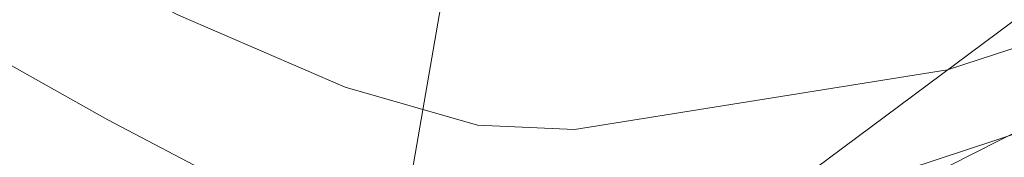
# Model space of a CAD drawing. Extents: x 1620613 to 1693141, y 557269 to 607790.
# Tile 143 of 256: x 1620810.76 to 1620816.599, y 607271.13 to 607271.944. Entities that reach past the tile are written whole.
import ezdxf

# ---------------------------------------------------------------- set-up
doc = ezdxf.new("R2010")
doc.units = 0
doc.header["$LTSCALE"] = 10
doc.header["$MEASUREMENT"] = 0
doc.linetypes.add('DGN Style 2', pattern=[7.346996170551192, 4.408197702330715, -2.938798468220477])
doc.linetypes.add('DGN Style 3', pattern=[10.28579463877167, 7.346996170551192, -2.938798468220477])
for name, color, linetype, lineweight in [('DT_X_Contour_Minor', 136, 'DGN Style 3', 0), ('SV_X_Top_of_Bank', 97, 'DGN Style 2', 0), ('XS_X_Ground_Line', 92, 'DGN Style 3', 13)]:
    doc.layers.add(name, color=color, linetype=linetype, lineweight=lineweight)

# ---------------------------------------------------------------- blocks, each defined once
blk = doc.blocks.new('*U1004')
at = {"layer": 'DT_X_Contour_Minor', "transparency": 33554559, "flags": 128}
for points, elevation in [([(-24.18095962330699, 52.19456630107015), (-26.13961108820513, 50.80046222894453), (-26.52381164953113, 50.52720175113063), (-26.83699127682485, 50.30489349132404), (-27.07914997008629, 50.13353744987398), (-27.25028772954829, 50.01313362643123), (-27.6119605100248, 49.75999305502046), (-27.86025474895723, 49.55198737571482), (-28.33388288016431, 49.11782576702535), (-29.03284490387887, 48.4575082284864), (-29.95714082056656, 47.57103476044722), (-32.72237512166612, 44.90556427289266), (-33.69162985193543, 43.94827698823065), (-34.52546831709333, 43.07551799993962), (-35.22389051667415, 42.287287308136), (-35.78689645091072, 41.58358491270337), (-37.10769058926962, 39.81974958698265), (-37.57608096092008, 39.21586285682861), (-37.99065647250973, 38.72707916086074), (-38.35141712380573, 38.35339849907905), (-38.65836291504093, 38.09482087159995), (-39.40513187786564, 37.55875124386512), (-39.65607010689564, 37.37009547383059), (-39.84880807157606, 37.20618038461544), (-39.98334577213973, 37.06700597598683), (-40.05968320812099, 36.95257224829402), (-40.18564935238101, 36.68040321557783), (-40.22203130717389, 36.57873467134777), (-40.23670256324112, 36.47785581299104), (-40.22966312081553, 36.37776664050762), (-40.20091298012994, 36.27846715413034), (-40.01608735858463, 35.81691215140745), (-40.15048069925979, 35.74531068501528), (-40.16360001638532, 35.73708894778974), (-40.14536082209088, 35.74311007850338), (-40.09576311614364, 35.76337407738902), (-40.01480689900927, 35.79788094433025), (-39.75711230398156, 35.90888974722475), (-39.66908160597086, 35.93833058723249), (-39.59826045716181, 35.94339650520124), (-39.54464885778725, 35.924087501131), (-39.50824680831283, 35.88040357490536), (-39.43412074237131, 35.73141320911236), (-39.40460542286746, 35.66106522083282), (-39.37165401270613, 35.56176403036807), (-39.33526651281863, 35.4335096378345), (-39.29544292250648, 35.2763020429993), (-39.18466522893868, 34.81847752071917), (-39.17252586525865, 34.65688272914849), (-39.21919104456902, 34.51546674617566), (-39.32466076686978, 34.39422957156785), (-39.48893503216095, 34.2931712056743), (-40.00540579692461, 34.0505873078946), (-40.19436498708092, 33.96038744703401), (-40.37388948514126, 33.87172578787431), (-40.54397928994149, 33.78460233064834), (-40.70463440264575, 33.69901707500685), (-41.12046844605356, 33.47284066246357), (-41.26366915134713, 33.39187158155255), (-41.38139573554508, 33.31859664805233), (-41.4736481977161, 33.25301586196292), (-41.54042653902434, 33.19512922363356), (-41.68453661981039, 33.05102371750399), (-41.74308398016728, 32.99779644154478), (-41.81064350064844, 32.94619374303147), (-41.88721518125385, 32.89621562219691), (-41.97279902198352, 32.84786207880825), (-42.21303881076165, 32.72108539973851), (-42.29075835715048, 32.67889523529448), (-42.34373715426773, 32.64740725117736), (-42.37197520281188, 32.62662144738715), (-42.37547250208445, 32.61653782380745), (-42.35181096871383, 32.60391773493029), (-42.39091265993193, 32.583645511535), (-42.52596388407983, 32.53229390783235), (-42.75696464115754, 32.44986292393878), (-43.08391493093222, 32.33635255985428), (-44.0837150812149, 31.99221908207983), (-44.42547770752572, 31.87377317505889), (-44.70091547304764, 31.776535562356), (-44.91002837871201, 31.70050624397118), (-45.05281642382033, 31.64568522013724), (-45.34515139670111, 31.52777354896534), (-45.44244383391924, 31.48830485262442), (-45.51506991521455, 31.45833251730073), (-45.56302964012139, 31.43785654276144), (-45.58632300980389, 31.42687692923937), (-45.61555018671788, 31.41025977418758), (-45.65389966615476, 31.39085678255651), (-45.74702772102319, 31.34511067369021), (-45.89493435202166, 31.27302144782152), (-46.0976195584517, 31.1745891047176), (-46.71115154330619, 30.87697870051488), (-46.99779240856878, 30.74271758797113), (-47.39756601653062, 30.56314205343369), (-47.91047236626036, 30.33825209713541), (-48.53651145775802, 30.06804771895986), (-50.35679269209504, 29.28708348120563), (-51.06820952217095, 28.98171731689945), (-51.83724908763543, 28.65134200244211), (-52.66391138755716, 28.29595753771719), (-53.54819642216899, 27.91556392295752), (-55.9831201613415, 26.86783541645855), (-57.01666897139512, 26.41871289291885), (-58.29112259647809, 25.85714170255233), (-59.80648103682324, 25.18312184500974), (-61.56274429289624, 24.39665332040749), (-66.5673193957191, 22.14947236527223), (-68.33273958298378, 21.3572880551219), (-69.87556881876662, 20.66612084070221), (-71.19580710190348, 20.07597072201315), (-72.29345443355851, 19.58683769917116), (-74.92372604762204, 18.41717243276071), (-76.0391293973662, 17.92006916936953), (-77.4126357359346, 17.30600832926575), (-79.04424506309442, 16.57498991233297), (-80.93395737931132, 15.72701391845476), (-86.31732754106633, 13.30980116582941), (-88.17255430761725, 12.47632087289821), (-89.70070698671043, 11.78878955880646), (-90.90178557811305, 11.24720722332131), (-91.77579008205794, 10.85157386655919), (-93.67036997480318, 9.991150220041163), (-94.38000876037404, 9.669193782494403), (-95.0879901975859, 9.348642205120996), (-95.79431428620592, 9.02949548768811), (-96.49898102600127, 8.71175363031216), (-98.37588253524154, 7.866315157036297), (-99.06783932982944, 7.55473544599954), (-99.73603358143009, 7.254075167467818), (-100.380465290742, 6.964334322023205), (-101.0011344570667, 6.685512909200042), (-102.6245688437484, 5.956548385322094), (-103.1982293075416, 5.697795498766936), (-103.7016349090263, 5.468260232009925), (-104.1347856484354, 5.26794258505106), (-104.4976815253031, 5.096842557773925), (-105.3717307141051, 4.679532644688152), (-105.6991237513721, 4.523773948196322), (-106.0257659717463, 4.369480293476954), (-106.3516573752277, 4.216651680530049), (-106.6767979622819, 4.065288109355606), (-107.5428384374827, 3.663605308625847), (-107.8765955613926, 3.5093037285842), (-108.228336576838, 3.347661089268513), (-108.5980614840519, 3.178677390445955), (-108.9857702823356, 3.002352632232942), (-110.0436389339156, 2.522365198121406), (-110.3899303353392, 2.366441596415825), (-110.6354030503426, 2.258661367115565), (-110.7800570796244, 2.199024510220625), (-110.8238924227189, 2.187531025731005), (-110.8063617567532, 2.221072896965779), (-110.8176179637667, 2.22399142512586), (-110.864534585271, 2.207590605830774), (-110.9471116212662, 2.171870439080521), (-111.065349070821, 2.116830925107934), (-111.4281961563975, 1.944299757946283), (-111.549772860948, 1.887374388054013), (-111.6423676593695, 1.845996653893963), (-111.7059805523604, 1.820166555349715), (-111.7406115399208, 1.809884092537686), (-111.7943182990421, 1.803194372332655), (-111.8286533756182, 1.792639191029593), (-111.8913785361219, 1.765990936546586), (-111.9824937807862, 1.723249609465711), (-112.1019991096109, 1.66441520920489), (-112.4585334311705, 1.486066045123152), (-112.6107108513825, 1.409811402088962), (-112.7998423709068, 1.314809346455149), (-113.0259279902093, 1.201059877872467), (-113.2889677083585, 1.068562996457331), (-114.0396790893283, 0.69024142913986), (-114.2872314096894, 0.568059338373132), (-114.4668548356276, 0.4852542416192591), (-114.5785493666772, 0.4418261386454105), (-114.6223150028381, 0.4377750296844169), (-114.648451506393, 0.4794747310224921), (-114.6577560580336, 0.4941408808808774), (-114.6660673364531, 0.5068645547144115), (-114.6733853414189, 0.5176457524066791), (-114.6797100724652, 0.5264844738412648), (-114.7069078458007, 0.5631993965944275), (-114.8184190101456, 0.5857427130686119), (-114.8512880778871, 0.5817863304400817), (-114.9021047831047, 0.5602557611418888), (-114.9708691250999, 0.521151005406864), (-115.0575811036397, 0.4644720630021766), (-115.3127432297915, 0.2898959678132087), (-115.4414968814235, 0.1639744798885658), (-115.6363862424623, -0.08285791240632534), (-115.8974113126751, -0.4506012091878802), (-116.2245720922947, -0.9392554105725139), (-117.1851817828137, -2.403547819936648), (-117.5714658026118, -2.953456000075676), (-118.0098605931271, -3.504961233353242), (-118.500366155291, -4.058063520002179), (-119.0429824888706, -4.612762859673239), (-120.5594404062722, -6.094090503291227), (-121.1927058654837, -6.659830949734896), (-121.9551588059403, -7.246056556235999), (-122.8467992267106, -7.852767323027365), (-123.8676271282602, -8.479963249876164), (-126.7620848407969, -10.17979926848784), (-127.864000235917, -10.8284669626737), (-128.9989031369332, -11.49959303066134), (-130.1667935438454, -12.19317747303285), (-131.3676714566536, -12.90922028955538), (-134.6139958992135, -14.84861229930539), (-135.6910177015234, -15.49258175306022), (-136.4873397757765, -15.96994610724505), (-137.00296212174, -16.28070536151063), (-137.237884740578, -16.42485951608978), (-137.4900787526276, -16.58713046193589), (-137.7565083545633, -16.75856111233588), (-138.3666516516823, -17.1511498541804), (-139.3205086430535, -17.76489668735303), (-140.6180793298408, -18.59980161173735), (-144.5365527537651, -21.12109219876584), (-146.057583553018, -22.07550189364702), (-147.6818208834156, -23.04776303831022), (-149.4092647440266, -24.03787563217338), (-151.2399151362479, -25.04583967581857), (-156.2592582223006, -27.75754572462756), (-157.9071188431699, -28.64785731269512), (-159.0861933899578, -29.28501254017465), (-159.7964818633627, -29.66901140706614), (-160.0379842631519, -29.799853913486), (-160.0569425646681, -29.81122544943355), (-160.0890574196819, -29.82893668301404), (-160.1711832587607, -29.87354173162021), (-160.3033200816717, -29.94504059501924), (-160.4854678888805, -30.04343327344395), (-161.0378766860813, -30.34167216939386), (-161.453391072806, -30.58673781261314), (-162.2856276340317, -31.09825556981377), (-163.5345863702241, -31.8762254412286), (-165.2002672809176, -32.92064742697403), (-173.9457966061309, -38.41633829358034), (-174.5053201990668, -38.7314004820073), (-174.867815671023, -38.89980899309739), (-175.7155062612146, -39.27000787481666), (-177.0483919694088, -39.84199712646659), (-178.8664727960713, -40.61577674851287), (-184.3616151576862, -42.94824290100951), (-186.1728366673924, -43.71679719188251), (-187.4851444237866, -44.27311045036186), (-188.2985384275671, -44.61718267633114), (-188.6130186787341, -44.74901386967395), (-188.7864143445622, -44.81757567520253), (-188.8437101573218, -44.84031453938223), (-188.8855508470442, -44.85710977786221), (-188.9119364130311, -44.86796139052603), (-188.9228668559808, -44.87286937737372), (-188.931407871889, -44.87803250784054), (-188.9728376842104, -44.90323402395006), (-189.0907213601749, -44.97496622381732), (-189.2850588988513, -45.09322910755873), (-189.5558503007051, -45.25802267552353), (-190.9979358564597, -46.13563092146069), (-200.9809675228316, -50.38128774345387), (-202.8592208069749, -51.18005113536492), (-204.215538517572, -51.75677410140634), (-205.04992065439, -52.11145664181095), (-205.3623672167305, -52.24409875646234), (-205.4996439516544, -52.30175716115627), (-205.6967714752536, -52.38455384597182), (-206.1851964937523, -52.58970009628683), (-206.9649190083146, -52.91719591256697), (-208.0359390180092, -53.36704129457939), (-211.2803890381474, -54.72976173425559), (-212.5267256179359, -55.24626083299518), (-213.8323978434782, -55.77371779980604), (-215.1974057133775, -56.31213263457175), (-216.6217492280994, -56.86150533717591), (-220.4991127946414, -58.34110970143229), (-221.7850403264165, -58.8320294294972), (-222.734800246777, -59.19508533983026), (-223.3483925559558, -59.43027743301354), (-223.6258172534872, -59.53760570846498), (-223.9173929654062, -59.65332935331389), (-224.22196076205, -59.77157573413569), (-224.9169823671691, -60.039522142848), (-226.0024577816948, -60.45716857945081), (-227.4783870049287, -61.02451504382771), (-231.9348033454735, -62.73703898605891), (-233.6412232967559, -63.39652951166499), (-235.4181708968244, -64.09060813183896), (-237.2656461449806, -64.81927484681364), (-239.1836490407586, -65.5825296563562), (-244.3923602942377, -67.6639932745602), (-246.1431725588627, -68.36306236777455), (-247.4890759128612, -68.89917193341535), (-248.4300703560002, -69.27232197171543), (-248.9661558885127, -69.48251248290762), (-249.8558387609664, -69.82574114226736), (-250.2946615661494, -69.97874927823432), (-250.9438678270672, -70.1803521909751), (-251.8034575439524, -70.43054988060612), (-252.8734307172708, -70.72934234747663), (-256.0072037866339, -71.59091529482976), (-257.3000331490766, -71.91154492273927), (-258.8281914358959, -72.22725409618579), (-260.5916786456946, -72.53804281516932), (-262.5904947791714, -72.84391107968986), (-268.2344430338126, -73.6529991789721), (-269.2004858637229, -74.22120432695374), (-267.8656531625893, -75.31900369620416), (-264.229944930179, -76.94639728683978), (-258.2933611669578, -79.1033850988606), (-239.394637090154, -85.56147822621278), (-233.1634486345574, -87.66069986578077), (-228.643926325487, -89.1147949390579), (-225.8360701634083, -89.92376344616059), (-224.7398801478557, -90.08760538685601), (-224.0989283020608, -89.66434847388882), (-223.7262266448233, -89.61622242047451), (-223.0888355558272, -89.78928694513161), (-222.1867550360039, -90.18354204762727), (-221.0199850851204, -90.79898772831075), (-217.5556793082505, -92.7350969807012), (-216.3597373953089, -93.36094720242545), (-215.3701409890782, -93.78641592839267), (-214.5868900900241, -94.01150315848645), (-214.0099846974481, -94.03620889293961), (-211.7992323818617, -93.68394549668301), (-207.7296554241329, -92.34900280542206), (-206.1300878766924, -91.03043986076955), (-205.8097007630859, -90.77156042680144), (-205.5340683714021, -90.56002053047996), (-205.303190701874, -90.39582017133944), (-205.117067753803, -90.27895934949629), (-204.6804128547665, -90.0304498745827), (-204.5339060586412, -89.94748955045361), (-204.4218768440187, -89.88499068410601), (-204.3443252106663, -89.84295327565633), (-204.3012511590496, -89.82137732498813), (-204.2323571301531, -89.79112340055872), (-204.0175103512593, -89.70875089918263), (-203.4246405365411, -89.48432383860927), (-202.4537476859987, -89.11784221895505), (-201.1048318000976, -88.60930603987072), (-197.0036920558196, -87.06380348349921), (-195.53523340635, -86.48951762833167), (-194.2057122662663, -85.92578698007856), (-193.0151286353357, -85.37261153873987), (-191.963482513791, -84.8299913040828), (-189.3443428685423, -83.39707762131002), (-188.3270215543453, -82.8713957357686), (-187.2394123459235, -82.36903534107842), (-186.0815152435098, -81.88999643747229), (-184.8533302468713, -81.4342790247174), (-181.484453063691, -80.2501279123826), (-180.3467177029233, -79.84876827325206), (-179.4601695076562, -79.53280269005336), (-178.8248084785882, -79.30223116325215), (-178.4406346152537, -79.15705369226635), (-177.7510872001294, -78.88377251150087), (-177.4752271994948, -78.77552726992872), (-177.1648077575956, -78.65575243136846), (-176.8198288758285, -78.52444799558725), (-176.4402905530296, -78.38161396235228), (-175.3821091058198, -77.98535041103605), (-174.657990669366, -77.70635111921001), (-173.2792714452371, -77.1665509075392), (-171.2459514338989, -76.3659497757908), (-168.5580306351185, -75.30454772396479), (-160.5174407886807, -72.12640769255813), (-157.8664053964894, -71.07881973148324), (-155.9437416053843, -70.31966087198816), (-154.7494494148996, -69.8489311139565), (-154.2835288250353, -69.66663045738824), (-154.0122360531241, -69.56506750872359), (-153.8901976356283, -69.51096790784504), (-153.7275519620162, -69.42484131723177), (-153.5242990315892, -69.30668773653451), (-153.2804388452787, -69.15650716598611), (-152.5760020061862, -68.71332299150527), (-152.3022596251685, -68.54918621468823), (-152.0093601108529, -68.38916401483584), (-151.6973034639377, -68.23325639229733), (-151.3660896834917, -68.08146334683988), (-150.457310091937, -67.68216799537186), (-149.7965649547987, -67.40557416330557), (-148.4959142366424, -66.87526418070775), (-146.5553579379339, -66.09123804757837), (-143.9748960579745, -65.05349576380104), (-136.2404569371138, -61.94789480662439), (-133.6499864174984, -60.91447590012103), (-131.6794041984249, -60.14341989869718), (-130.3287102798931, -59.63472680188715), (-129.597904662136, -59.38839661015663), (-128.475607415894, -59.08133330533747), (-128.0837312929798, -58.95530226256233), (-127.7498258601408, -58.8075066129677), (-127.4738911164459, -58.63794635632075), (-127.2559270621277, -58.44662149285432), (-126.3740264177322, -57.50298804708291), (-125.5114376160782, -56.88272472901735), (-125.3272058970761, -56.75648262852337), (-125.1441916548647, -56.64358346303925), (-124.9623948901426, -56.54402723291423), (-124.7818156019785, -56.45781393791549), (-124.3018941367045, -56.24570239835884), (-124.1252345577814, -56.16937275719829), (-123.9551969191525, -56.09946748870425), (-123.7917812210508, -56.03598659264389), (-123.634987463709, -55.97893006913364), (-123.2257000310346, -55.83534516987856), (-123.0975281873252, -55.78019966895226), (-123.0199782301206, -55.7224518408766), (-122.9930501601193, -55.66210168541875), (-123.01674397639, -55.59914920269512), (-123.2454328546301, -55.29929885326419), (-123.5280223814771, -55.37079651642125), (-123.557898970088, -55.37377578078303), (-123.5264189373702, -55.35207171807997), (-123.4335822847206, -55.30568432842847), (-123.2793890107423, -55.23461361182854), (-122.7863981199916, -55.01218059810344), (-122.5932278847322, -54.92795936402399), (-122.383460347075, -54.84212042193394), (-122.1570955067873, -54.75466377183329), (-121.9141333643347, -54.66558941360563), (-121.2441045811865, -54.42590084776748), (-120.9864257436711, -54.32681635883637), (-120.7159108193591, -54.20932931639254), (-120.4325598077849, -54.07343972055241), (-120.1363727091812, -53.91914757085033), (-119.3294256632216, -53.48316510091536), (-119.0607926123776, -53.33840922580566), (-118.8601037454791, -53.23112845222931), (-118.7273590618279, -53.1613227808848), (-118.6625585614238, -53.1289922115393), (-118.5803494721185, -53.09274416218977), (-118.5320814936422, -53.07158985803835), (-118.4489343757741, -53.0353129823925), (-118.330908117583, -52.9839135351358), (-118.1780027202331, -52.91739151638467), (-117.723749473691, -52.71983603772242), (-117.574481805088, -52.65467205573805), (-117.4673687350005, -52.60734671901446), (-117.40241026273, -52.57786002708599), (-117.3796063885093, -52.56621198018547), (-117.3750021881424, -52.55893538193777), (-117.32292377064, -52.53514638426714), (-117.1701416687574, -52.46923683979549), (-116.916655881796, -52.36120674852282), (-116.56246641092, -52.21105611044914), (-115.4836895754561, -51.75449367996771), (-115.0592612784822, -51.57221276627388), (-114.5950590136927, -51.36779184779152), (-114.0910827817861, -51.14123092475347), (-113.547332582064, -50.89252999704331), (-112.044300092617, -50.1998075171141), (-111.4609096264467, -49.93227813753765), (-110.8380125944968, -49.64923185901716), (-110.1756089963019, -49.3506686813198), (-109.4736988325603, -49.03658860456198), (-107.5492629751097, -48.17835253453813), (-106.8173808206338, -47.85253848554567), (-106.0650612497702, -47.51877339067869), (-105.2923042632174, -47.17705725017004), (-104.4991098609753, -46.82739006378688), (-102.3566749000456, -45.88434283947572), (-101.3863502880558, -45.45568486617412), (-100.0822026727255, -44.87699636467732), (-98.44423205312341, -44.14827733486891), (-96.4724384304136, -43.26952777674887), (-90.76922476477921, -40.72615491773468), (-88.75926945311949, -39.8289467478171), (-87.00681376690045, -39.04485188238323), (-85.5118577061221, -38.37387032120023), (-84.27440127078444, -37.81600206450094), (-81.31785027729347, -36.47917111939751), (-80.27335569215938, -36.00698643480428), (-79.35728518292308, -35.59305558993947), (-78.56963874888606, -35.23737858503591), (-77.91041639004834, -34.9399554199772), (-76.32372220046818, -34.22449876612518), (-75.53716309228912, -33.87114173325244), (-74.36750640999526, -33.34766312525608), (-72.81475215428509, -32.65406294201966), (-70.87890032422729, -31.79034118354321), (-65.20583201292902, -29.2602543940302), (-63.27956802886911, -28.40062648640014), (-61.75557730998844, -27.71930785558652), (-60.63385985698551, -27.21629850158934), (-59.91441566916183, -26.89159842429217), (-58.53226218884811, -26.26347725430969), (-58.06345880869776, -26.05004163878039), (-57.69366377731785, -25.88082566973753), (-57.42287709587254, -25.75582934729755), (-57.25109876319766, -25.6750526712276), (-56.92503434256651, -25.51860773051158), (-56.77381655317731, -25.44516997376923), (-56.56471150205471, -25.34219040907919), (-56.29771918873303, -25.2096690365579), (-55.97283961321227, -25.04760585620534), (-55.02931106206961, -24.57604829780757), (-54.67752068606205, -24.40195806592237), (-54.3297959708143, -24.23335553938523), (-53.98613691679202, -24.0702407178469), (-53.64654352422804, -23.9126136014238), (-52.746382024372, -23.49959156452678), (-52.45081458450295, -23.36482985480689), (-52.23923338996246, -23.27031125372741), (-52.11163844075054, -23.21603576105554), (-52.06802973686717, -23.20200337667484), (-52.06372152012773, -23.21824116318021), (-52.04211588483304, -23.21375886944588), (-51.98053014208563, -23.18813364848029), (-51.87896429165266, -23.1413655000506), (-51.73741833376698, -23.07345442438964), (-51.3066556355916, -22.8641676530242), (-51.11980596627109, -22.77346711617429), (-50.88232898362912, -22.65833058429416), (-50.59422468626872, -22.51875805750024), (-50.25549307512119, -22.35474953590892), (-49.28470569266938, -21.88481215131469), (-48.97027855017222, -21.73316172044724), (-48.75508766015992, -21.63066346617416), (-48.63913302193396, -21.57731738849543), (-48.62241463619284, -21.5731234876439), (-48.71014727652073, -21.62747598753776), (-48.72413865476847, -21.63849978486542), (-48.70031330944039, -21.63080680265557), (-48.6386712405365, -21.60439704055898), (-48.53921244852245, -21.55927049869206), (-48.22356670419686, -21.41397734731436), (-48.10382505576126, -21.37670235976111), (-47.98133441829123, -21.37384726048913), (-47.85609479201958, -21.40541204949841), (-47.72810617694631, -21.47139672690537), (-47.12441166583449, -21.85963829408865), (-43.89396079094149, -19.59121021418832), (-43.19775608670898, -19.02601108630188), (-42.49362092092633, -18.30259716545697), (-41.78155529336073, -17.42096845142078), (-41.06155920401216, -16.38112494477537), (-39.13099568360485, -13.39725586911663), (-38.40827419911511, -12.38038078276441), (-37.688032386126, -11.56765733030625), (-36.97027024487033, -10.95908551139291), (-36.25498777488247, -10.55466532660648), (-34.35087408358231, -9.748413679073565), (-33.71216939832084, -9.477969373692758), (-33.22414061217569, -9.271325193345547), (-32.88678772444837, -9.128481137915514), (-32.70011073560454, -9.049437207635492), (-32.40320662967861, -8.923720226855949), (-31.99930430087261, -8.653783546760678), (-31.0102753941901, -7.938261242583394), (-29.4361199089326, -6.777153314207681), (-27.27683784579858, -5.170459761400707), (-20.73858357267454, -0.2918294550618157), (-18.53161800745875, 1.345858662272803), (-16.8144120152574, 2.599950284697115), (-15.58696559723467, 3.470445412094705), (-14.84927875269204, 3.957344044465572), (-13.5351265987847, 4.744278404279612), (-13.07620861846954, 5.023531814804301), (-12.68506879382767, 5.27109127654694), (-12.36170712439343, 5.486956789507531), (-12.10612361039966, 5.671128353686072), (-11.51493844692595, 6.119993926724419), (-11.03056794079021, 6.436196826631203), (-10.02084529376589, 7.048156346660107), (-8.48577050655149, 7.955872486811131), (-6.42534357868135, 9.159345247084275), (-0.230402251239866, 12.76294810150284), (1.8345676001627, 13.96469584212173), (3.383271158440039, 14.86723692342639), (4.41570842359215, 15.47057134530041), (4.931879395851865, 15.77469910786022), (5.619980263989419, 16.18676426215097), (6.044165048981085, 16.44713893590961), (6.800643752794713, 16.91921409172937), (7.889416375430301, 17.60298972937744), (9.31048291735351, 18.49846584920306), (16.71747925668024, 23.17132219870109), (21.32444000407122, 24.17666403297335), (22.23724801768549, 24.25435453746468), (23.00126030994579, 24.0565652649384), (23.6164768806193, 23.5832962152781), (24.08289772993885, 22.8345473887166), (25.91233834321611, 18.69760005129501)], 1.800041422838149), ([(-26.4221577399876, 51.95833175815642), (-27.71982852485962, 51.03469212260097), (-27.97437398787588, 50.85364810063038), (-28.18186575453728, 50.70636159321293), (-28.34230382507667, 50.59283259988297), (-28.4556881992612, 50.51306112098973), (-28.69530826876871, 50.34534719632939), (-28.85981133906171, 50.20753661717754), (-29.17360549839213, 49.91989032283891), (-29.63669074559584, 49.48240831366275), (-30.24906708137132, 48.8950905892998), (-32.08112542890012, 47.12912903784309), (-32.72328845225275, 46.49489483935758), (-33.27573376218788, 45.91666340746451), (-33.73846135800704, 45.39443474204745), (-34.11147124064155, 44.92820884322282), (-34.98654064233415, 43.75961013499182), (-35.37127004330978, 43.30610329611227), (-35.86915619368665, 42.82203181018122), (-36.48019909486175, 42.30739567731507), (-37.20439874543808, 41.76219489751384), (-39.28647348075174, 40.2675732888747), (-39.98611710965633, 39.74158006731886), (-40.52349194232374, 39.28456660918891), (-40.89859798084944, 38.89653291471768), (-41.11143522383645, 38.57747898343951), (-41.46264281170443, 37.81864151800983), (-41.56407973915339, 37.53517833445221), (-41.60498482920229, 37.25391688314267), (-41.58535808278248, 36.97485716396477), (-41.50519949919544, 36.69799917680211), (-40.98988515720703, 35.41113261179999), (-41.36458870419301, 35.2114997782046), (-41.40116681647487, 35.18857666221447), (-41.35031391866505, 35.20536424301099), (-41.21203001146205, 35.26186252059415), (-40.98631509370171, 35.35807149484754), (-40.26783396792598, 35.66757635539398), (-40.02239461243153, 35.74966068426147), (-39.8249373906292, 35.76378502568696), (-39.6754623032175, 35.70994937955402), (-39.57396934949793, 35.58815374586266), (-39.36729765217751, 35.17275207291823), (-39.29846415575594, 35.03223562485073), (-39.24696743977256, 34.92223753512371), (-39.21280750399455, 34.84275780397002), (-39.19598434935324, 34.79379643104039), (-39.17423830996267, 34.70392391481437), (-39.19917079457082, 34.65937235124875), (-39.29027777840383, 34.59312204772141), (-39.44755926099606, 34.50517300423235), (-39.67101524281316, 34.39552522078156), (-40.35513052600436, 34.07419947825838), (-40.58325396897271, 33.96678022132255), (-40.75453783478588, 33.8855167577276), (-40.86898212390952, 33.83040908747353), (-40.92658683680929, 33.80145721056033), (-41.00441330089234, 33.7591265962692), (-41.04055930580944, 33.73462800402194), (-41.09062747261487, 33.69288018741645), (-41.15461780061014, 33.63388314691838), (-41.2325302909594, 33.55763688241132), (-41.45885981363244, 33.33131454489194), (-41.55081032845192, 33.24771939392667), (-41.65691473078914, 33.16667569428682), (-41.77717302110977, 33.08818344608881), (-41.91158519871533, 33.01224264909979), (-42.28888952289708, 32.81313579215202), (-42.41095057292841, 32.74687478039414), (-42.49415548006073, 32.69742188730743), (-42.53850424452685, 32.66477711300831), (-42.54399686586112, 32.64894045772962), (-42.50683566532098, 32.62912020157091), (-42.53423417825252, 32.60898901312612), (-42.64430061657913, 32.56346063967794), (-42.83703498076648, 32.49253508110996), (-43.11243727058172, 32.39621233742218), (-43.95706727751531, 32.10548877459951), (-44.25215094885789, 32.00285932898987), (-44.50392945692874, 31.91301366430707), (-44.71240280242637, 31.83595178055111), (-44.8775709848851, 31.77167367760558), (-45.26027925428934, 31.61731044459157), (-45.38764896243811, 31.56564027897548), (-45.48272688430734, 31.5264022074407), (-45.54551302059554, 31.49959622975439), (-45.5760073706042, 31.48522234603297), (-45.61426992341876, 31.46346811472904), (-45.66447487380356, 31.43806682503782), (-45.78639281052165, 31.37817862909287), (-45.98002373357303, 31.28380352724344), (-46.24536764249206, 31.15494151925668), (-47.04856871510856, 30.7653269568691), (-47.38836151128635, 30.6047740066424), (-47.80533909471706, 30.41532607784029), (-48.29950146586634, 30.19698317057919), (-48.87084862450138, 29.94974528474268), (-50.49735409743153, 29.25191761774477), (-51.13303793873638, 28.97905882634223), (-51.8202103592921, 28.68385320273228), (-52.55887135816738, 28.3663007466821), (-53.3490209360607, 28.02640145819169), (-55.52473791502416, 27.09020757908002), (-56.49371372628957, 26.66848666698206), (-57.76885342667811, 26.10546933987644), (-59.35015701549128, 25.40115559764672), (-61.23762449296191, 24.55554544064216), (-66.6790896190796, 22.11218980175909), (-68.57485017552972, 21.26142299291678), (-70.18103300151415, 20.54163929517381), (-71.49763809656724, 19.95283870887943), (-72.52466546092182, 19.49502123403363), (-74.8773014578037, 18.44881878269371), (-75.91999211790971, 17.98397094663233), (-77.28358709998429, 17.37407927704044), (-78.96808640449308, 16.61914377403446), (-80.97349003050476, 15.71916443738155), (-86.74910546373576, 13.12582776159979), (-88.72374219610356, 12.23877836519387), (-90.31594081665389, 11.52263268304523), (-91.52570132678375, 10.97739071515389), (-92.3530237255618, 10.60305246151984), (-94.04929930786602, 9.832688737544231), (-94.68466071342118, 9.54443124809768), (-95.31853824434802, 9.257431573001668), (-95.95093189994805, 8.971689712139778), (-96.58184168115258, 8.687205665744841), (-98.26228926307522, 7.930258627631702), (-98.89682115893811, 7.644555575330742), (-99.54008116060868, 7.355156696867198), (-100.1920692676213, 7.06206199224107), (-100.8527854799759, 6.765271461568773), (-102.6263328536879, 5.968902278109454), (-103.2449727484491, 5.690073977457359), (-103.7707319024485, 5.450865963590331), (-104.2036103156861, 5.251278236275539), (-104.5436079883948, 5.091310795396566), (-105.3264274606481, 4.717558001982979), (-105.6287788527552, 4.573821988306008), (-105.9487184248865, 4.422928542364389), (-106.2862461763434, 4.264877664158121), (-106.6413621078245, 4.099669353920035), (-107.6117888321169, 3.649570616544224), (-107.9746458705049, 3.481720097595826), (-108.3353969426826, 3.315742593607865), (-108.6940420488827, 3.151638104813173), (-109.0505811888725, 2.989406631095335), (-109.9985442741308, 2.55928672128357), (-110.3086120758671, 2.420033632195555), (-110.5278431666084, 2.324864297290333), (-110.6562375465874, 2.273778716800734), (-110.6937952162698, 2.266776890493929), (-110.6728333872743, 2.306883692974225), (-110.6862926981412, 2.310373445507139), (-110.7423920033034, 2.290762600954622), (-110.8411313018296, 2.24805115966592), (-110.9825105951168, 2.182239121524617), (-111.4163753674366, 1.975939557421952), (-111.5617474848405, 1.90787255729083), (-111.6724652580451, 1.858396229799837), (-111.7485286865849, 1.827510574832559), (-111.7899377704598, 1.815215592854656), (-111.8541562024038, 1.807216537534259), (-111.8952114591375, 1.794595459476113), (-111.9702134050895, 1.76273151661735), (-112.0791620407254, 1.71162470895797), (-112.2220573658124, 1.641275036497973), (-112.6483738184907, 1.428018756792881), (-112.8175543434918, 1.34328058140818), (-113.0053585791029, 1.249008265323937), (-113.2117865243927, 1.145201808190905), (-113.4368381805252, 1.031861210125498), (-114.0618075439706, 0.7169074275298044), (-114.2700324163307, 0.618599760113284), (-114.4259800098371, 0.5598920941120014), (-114.5296503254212, 0.5407844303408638), (-114.5810433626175, 0.5612767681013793), (-114.6483884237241, 0.6687230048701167), (-114.6723631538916, 0.7065127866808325), (-114.6937785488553, 0.7392974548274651), (-114.7126346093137, 0.7670770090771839), (-114.7289313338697, 0.7898514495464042), (-114.799010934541, 0.884453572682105), (-115.0863380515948, 0.9425401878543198), (-115.1710306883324, 0.9323459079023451), (-115.3019684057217, 0.8768688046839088), (-115.4791512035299, 0.7761088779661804), (-115.702579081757, 0.6300661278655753), (-116.3600468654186, 0.180241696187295), (-116.6101513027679, -0.01975269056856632), (-116.8673637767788, -0.2823675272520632), (-117.131684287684, -0.6076028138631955), (-117.4031128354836, -0.995458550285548), (-118.1363996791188, -2.11323444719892), (-118.4312717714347, -2.533009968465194), (-118.765922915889, -2.954004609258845), (-119.1403531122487, -3.376218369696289), (-119.5545623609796, -3.79965124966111), (-120.712159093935, -4.930431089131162), (-121.2576473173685, -5.398751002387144), (-122.025914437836, -5.955625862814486), (-123.0169604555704, -6.601055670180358), (-124.2307853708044, -7.33504042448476), (-127.7646903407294, -9.410406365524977), (-129.0504631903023, -10.16678530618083), (-130.2573530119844, -10.87939767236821), (-131.3853598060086, -11.54824346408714), (-132.4344835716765, -12.17332268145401), (-135.1269695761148, -13.78184516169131), (-136.0246570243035, -14.31878836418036), (-136.6983548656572, -14.72322611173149), (-137.1480630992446, -14.99515840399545), (-137.3737817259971, -15.13458524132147), (-137.677045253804, -15.32971620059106), (-137.9974270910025, -15.53586171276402), (-138.7311249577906, -16.00795002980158), (-139.8781388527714, -16.74598115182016), (-141.4384687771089, -17.74995507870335), (-146.1504366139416, -20.78180929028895), (-147.8899061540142, -21.88109677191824), (-149.5743388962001, -22.90506855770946), (-151.2037348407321, -23.85372464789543), (-152.7780939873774, -24.72706504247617), (-156.9030026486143, -26.95555183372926), (-158.2580997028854, -27.68774060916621), (-159.2297093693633, -28.21294184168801), (-159.8178316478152, -28.53115553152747), (-160.0224665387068, -28.64238167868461), (-160.0568430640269, -28.66300134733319), (-160.0893978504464, -28.68125328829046), (-160.1612798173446, -28.72054435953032), (-160.2724889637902, -28.78087456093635), (-160.4230252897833, -28.8622438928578), (-160.8768917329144, -29.10728095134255), (-161.2334875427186, -29.31818412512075), (-161.9628751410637, -29.7671158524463), (-163.0650545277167, -30.45407613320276), (-164.540025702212, -31.3790649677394), (-168.9703378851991, -34.16307326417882), (-170.4930653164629, -35.11789278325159), (-171.7385134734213, -35.89434511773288), (-172.7066823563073, -36.49243026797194), (-173.3975719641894, -36.91214823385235), (-174.8702385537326, -37.79357323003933), (-175.577311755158, -38.18167739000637), (-176.5940314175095, -38.68492112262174), (-177.9203975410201, -39.30330442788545), (-179.5564101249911, -40.0368273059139), (-184.331972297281, -42.14640774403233), (-185.9600141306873, -42.86267835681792), (-187.2624680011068, -43.4293048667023), (-188.2393339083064, -43.84628727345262), (-188.890611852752, -44.11362557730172), (-190.1932357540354, -44.62700225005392), (-190.8766222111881, -44.90431178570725), (-191.9498136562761, -45.35120788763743), (-193.4128100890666, -45.9676905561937), (-195.265611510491, -46.75375979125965), (-200.7261552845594, -49.0760598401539), (-202.5265453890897, -49.8416973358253), (-203.8323078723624, -50.39688478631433), (-204.6434427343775, -50.74162219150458), (-204.9599499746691, -50.87590955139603), (-205.1444657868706, -50.9534091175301), (-205.4094279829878, -51.06469744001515), (-206.0659277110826, -51.34043773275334), (-207.1139649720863, -51.78062999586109), (-208.5535397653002, -52.38527422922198), (-212.9144559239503, -54.21692814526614), (-214.4953707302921, -54.87517555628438), (-215.9674280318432, -55.47617735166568), (-217.3306278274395, -56.01993353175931), (-218.5849701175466, -56.50644409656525), (-221.7847395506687, -57.72747811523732), (-222.8509311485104, -58.13458622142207), (-223.6496788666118, -58.44013502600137), (-224.1809827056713, -58.64412452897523), (-224.4448426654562, -58.74655473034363), (-224.7918773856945, -58.88428953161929), (-225.0772514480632, -58.99538952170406), (-225.673097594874, -59.22538839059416), (-226.5794158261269, -59.57428613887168), (-227.796206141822, -60.04208276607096), (-231.4549430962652, -61.44807227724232), (-232.9376689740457, -62.02218422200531), (-234.6417938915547, -62.69002792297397), (-236.5673178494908, -63.4516033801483), (-238.7142408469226, -64.3069105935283), (-244.7345675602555, -66.71270550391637), (-246.739514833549, -67.51349833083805), (-248.2391116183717, -68.111530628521), (-249.2333579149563, -68.50680239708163), (-249.72225372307, -68.69931363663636), (-250.3521752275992, -68.94232956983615), (-250.7275681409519, -69.0684500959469), (-251.3813057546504, -69.26454972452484), (-252.313388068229, -69.53062845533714), (-253.523815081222, -69.86668628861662), (-257.1227467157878, -70.85614598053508), (-258.6074759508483, -71.22436795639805), (-260.3624649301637, -71.58693911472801), (-262.3877136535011, -71.94385945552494), (-264.6832221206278, -72.2951289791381), (-271.1649243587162, -73.22431328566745), (-272.2743608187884, -73.87685941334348), (-270.7413935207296, -75.13760956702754), (-266.5660224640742, -77.00656374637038), (-259.7482476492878, -79.48372195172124), (-238.0443097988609, -86.90041586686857), (-230.9031500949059, -89.32110521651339), (-225.7576243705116, -91.02065282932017), (-222.6077326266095, -91.99905870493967), (-221.453474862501, -92.2563228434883), (-221.0362994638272, -91.98083823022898), (-220.7937196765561, -91.94951449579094), (-220.3788618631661, -92.06215675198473), (-219.7917260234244, -92.31876499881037), (-219.0323121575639, -92.71933923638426), (-216.7775044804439, -93.9794918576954), (-215.9991035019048, -94.38683808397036), (-215.3550063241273, -94.66376229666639), (-214.8452129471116, -94.81026449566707), (-214.4697233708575, -94.82634468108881), (-213.0308142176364, -94.59706751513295), (-209.0644522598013, -93.2959824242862), (-208.0970566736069, -93.20292095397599), (-206.8947393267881, -93.48134443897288), (-205.4575002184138, -94.13125287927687), (-203.7853393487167, -95.15264627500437), (-199.0130146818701, -98.3716752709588), (-197.5992905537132, -99.25004037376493), (-196.9373616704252, -99.47086393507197), (-197.0272280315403, -99.03414595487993), (-197.8688896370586, -97.93988643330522), (-201.1157142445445, -94.14513898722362), (-202.1445991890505, -92.86694454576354), (-202.7961355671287, -91.87842180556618), (-203.0703233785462, -91.1795707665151), (-202.9671626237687, -90.77039142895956), (-201.6052657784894, -89.53678849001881), (-196.2946542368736, -87.53550001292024), (-195.1693159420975, -87.08935588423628), (-194.06927743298, -86.60861856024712), (-192.994538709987, -86.09328804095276), (-191.9450997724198, -85.54336432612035), (-189.1803289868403, -84.0307768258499), (-188.1064418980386, -83.47586562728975), (-186.9583587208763, -82.94557265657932), (-185.7360794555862, -82.43989791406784), (-184.4396041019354, -81.9588413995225), (-180.8834083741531, -80.70884833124), (-179.6824118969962, -80.28517202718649), (-178.7465692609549, -79.95163791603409), (-178.0758804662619, -79.70824599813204), (-177.6703455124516, -79.55499627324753), (-176.9424574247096, -79.26651993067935), (-176.675729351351, -79.16141957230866), (-176.4214611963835, -79.06247575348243), (-176.1796529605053, -78.96968847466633), (-175.9503046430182, -78.88305773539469), (-175.3553223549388, -78.6602511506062), (-174.762106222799, -78.4298333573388), (-173.4286945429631, -77.90568491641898), (-171.3550873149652, -77.08780582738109), (-168.5412845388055, -75.9761960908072), (-160.0508830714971, -72.6202625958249), (-157.2561313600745, -71.51578799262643), (-155.2396773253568, -70.71931430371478), (-154.001520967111, -70.2308415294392), (-153.5416622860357, -70.0503696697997), (-153.3531027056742, -69.97977926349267), (-153.2682810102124, -69.9421778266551), (-153.155235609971, -69.88231632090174), (-153.0139665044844, -69.800194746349), (-152.8444736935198, -69.69581310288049), (-152.3548612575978, -69.38778196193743), (-152.1645990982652, -69.27370018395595), (-151.9610219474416, -69.16247820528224), (-151.74412980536, -69.05411602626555), (-151.5139226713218, -68.94861364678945), (-150.8822836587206, -68.6710870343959), (-150.2915771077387, -68.4260573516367), (-148.9931867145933, -67.89911326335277), (-146.9871124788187, -67.09025476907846), (-144.2733544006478, -65.99948186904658), (-136.0930877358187, -62.71486826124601), (-133.3686395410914, -61.62607873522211), (-131.3304949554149, -60.82317036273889), (-129.9786539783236, -60.30614314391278), (-129.313116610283, -60.07499707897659), (-128.4534217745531, -59.83978244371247), (-128.1407040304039, -59.72982814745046), (-127.8473219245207, -59.57637623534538), (-127.573275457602, -59.3794267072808), (-127.3185646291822, -59.13897956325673), (-126.1750305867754, -57.91539845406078), (-125.6638016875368, -57.54778814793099), (-125.5201019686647, -57.45771540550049), (-125.3081009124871, -57.34504445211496), (-125.027798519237, -57.20977528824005), (-124.67919478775, -57.05190791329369), (-123.658516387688, -56.60079729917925), (-123.3162236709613, -56.45018668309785), (-123.0548543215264, -56.33668779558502), (-122.8744083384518, -56.26030063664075), (-122.774885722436, -56.22102520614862), (-122.6173899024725, -56.16577302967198), (-122.578404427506, -56.13100091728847), (-122.5795698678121, -56.06812371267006), (-122.6208862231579, -55.97714141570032), (-122.702353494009, -55.85805402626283), (-123.176219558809, -55.23673432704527), (-123.2689925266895, -55.26020671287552), (-123.27880088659, -55.26118479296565), (-123.2684661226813, -55.25405943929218), (-123.2379882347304, -55.2388306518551), (-123.1873672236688, -55.21549843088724), (-123.0255203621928, -55.14247459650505), (-122.9375661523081, -55.10604744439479), (-122.7950886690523, -55.05153386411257), (-122.5980879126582, -54.97893385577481), (-122.3465638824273, -54.88824741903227), (-121.6031354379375, -54.62230168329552), (-121.3172286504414, -54.51236278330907), (-121.0170796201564, -54.38200538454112), (-120.7026883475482, -54.2312294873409), (-120.3740548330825, -54.06003509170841), (-119.4787091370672, -53.57629203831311), (-119.1806481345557, -53.41567858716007), (-118.9579743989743, -53.29664552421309), (-118.8106879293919, -53.2191928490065), (-118.7387887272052, -53.18332056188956), (-118.6475738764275, -53.14310164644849), (-118.5940182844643, -53.11962995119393), (-118.5017626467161, -53.07937905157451), (-118.370806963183, -53.02234894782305), (-118.2011512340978, -52.94853963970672), (-117.697135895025, -52.72934254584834), (-117.5315163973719, -52.65704004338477), (-117.4126694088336, -52.60453035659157), (-117.3405949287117, -52.57181348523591), (-117.3152929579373, -52.5588894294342), (-117.3101843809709, -52.55081570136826), (-117.2631252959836, -52.52895948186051), (-117.1257794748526, -52.46944611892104), (-116.8981469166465, -52.37227561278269), (-116.5802276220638, -52.23744796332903), (-115.6120605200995, -51.82769804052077), (-115.2194286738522, -51.65870471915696), (-114.7676584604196, -51.45903719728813), (-114.2567498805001, -51.22869547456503), (-113.6867029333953, -50.96767955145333), (-112.0877265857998, -50.23073815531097), (-111.4670962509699, -49.94613143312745), (-110.8044375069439, -49.64501731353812), (-110.0997503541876, -49.32739579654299), (-109.3530347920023, -48.99326688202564), (-107.3057554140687, -48.08024658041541), (-106.5441058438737, -47.74109617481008), (-105.794616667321, -47.40841018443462), (-105.0572878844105, -47.08218860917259), (-104.3321194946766, -46.76243144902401), (-102.4145509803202, -45.91836490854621), (-101.5012583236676, -45.51471419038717), (-100.1995567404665, -44.93681194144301), (-98.50944623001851, -44.18465816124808), (-96.43092679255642, -43.25825285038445), (-90.37032972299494, -40.55550331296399), (-88.25751306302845, -39.61251305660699), (-86.46451088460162, -38.81060444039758), (-84.9913231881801, -38.14977746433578), (-83.8379499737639, -37.63003212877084), (-81.18870737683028, -36.43215342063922), (-80.25277914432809, -36.00904832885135), (-79.43192639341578, -35.63814208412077), (-78.72614912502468, -35.31943468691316), (-78.13544733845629, -35.05292613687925), (-76.71367655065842, -34.4118351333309), (-75.96444420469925, -34.0753918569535), (-74.78307525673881, -33.54688028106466), (-73.16956970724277, -32.82630040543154), (-71.1239275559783, -31.91365223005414), (-65.0926996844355, -29.22383269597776), (-63.05558418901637, -28.31482348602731), (-61.46765860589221, -27.60516050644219), (-60.32892293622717, -27.09484375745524), (-59.63937717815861, -26.78387323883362), (-58.39950837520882, -26.22041349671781), (-57.97896558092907, -26.02894983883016), (-57.64723880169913, -25.8771536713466), (-57.40432803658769, -25.7650249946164), (-57.25023328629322, -25.69256380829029), (-56.95773530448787, -25.55222396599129), (-56.81331861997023, -25.48196517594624), (-56.59944205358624, -25.37644368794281), (-56.31610560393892, -25.23565950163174), (-55.96330927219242, -25.05961261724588), (-54.92990587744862, -24.54313732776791), (-54.55293985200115, -24.35628810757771), (-54.19709432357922, -24.18309691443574), (-53.86236929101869, -24.02356374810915), (-53.54876475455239, -23.87768860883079), (-52.74064665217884, -23.50689893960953), (-52.47525161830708, -23.38610528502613), (-52.28515509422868, -23.30181657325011), (-52.17035707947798, -23.25403280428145), (-52.13085757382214, -23.24275397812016), (-52.12592357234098, -23.26135036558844), (-52.10117963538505, -23.25621700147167), (-52.03064832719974, -23.22686961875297), (-51.91432964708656, -23.17330821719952), (-51.75222359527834, -23.09553279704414), (-51.25889096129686, -22.85584631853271), (-51.05811752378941, -22.75836918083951), (-50.82579668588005, -22.64570262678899), (-50.56192844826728, -22.51784665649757), (-50.2665128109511, -22.37480126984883), (-49.43667457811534, -21.97309435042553), (-49.17018562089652, -21.84487856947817), (-48.99309742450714, -21.7615114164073), (-48.90540998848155, -21.72299289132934), (-48.90712331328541, -21.72932299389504), (-49.03089319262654, -21.80600143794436), (-49.05063169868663, -21.82155339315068), (-49.01701980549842, -21.81070042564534), (-48.93005751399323, -21.77344253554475), (-48.7897448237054, -21.70977972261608), (-48.34444378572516, -21.50480565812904), (-48.17551681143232, -21.45221952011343), (-48.00271166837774, -21.44819165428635), (-47.82602835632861, -21.49272206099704), (-47.64546687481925, -21.58581074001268), (-46.7937975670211, -22.13352721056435), (-42.2364000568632, -18.93331495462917), (-41.3104534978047, -18.22286632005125), (-40.48578418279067, -17.46303995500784), (-39.76239211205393, -16.65383585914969), (-39.140277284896, -15.79525403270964), (-37.61634073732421, -13.43986552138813), (-37.04584322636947, -12.63717082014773), (-36.47730310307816, -11.99562810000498), (-35.91072036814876, -11.51523736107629), (-35.34609502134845, -11.19599860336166), (-33.84303728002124, -10.55956455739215), (-33.33886044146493, -10.34608286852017), (-32.95362323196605, -10.18296333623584), (-32.68732565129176, -10.07020596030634), (-32.53996769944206, -10.00781074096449), (-32.30559933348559, -9.908573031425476), (-31.90467404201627, -9.634235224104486), (-30.87767444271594, -8.885650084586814), (-29.22460053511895, -7.662817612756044), (-26.9454523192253, -5.96573780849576), (-20.03295799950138, -0.8078618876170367), (-17.72287080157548, 0.9096714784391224), (-15.97697994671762, 2.193864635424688), (-14.79528543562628, 3.044717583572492), (-14.17778726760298, 3.462230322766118), (-13.28338727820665, 3.997810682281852), (-12.96057946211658, 4.195819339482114), (-12.66295600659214, 4.388160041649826), (-12.39051691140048, 4.574832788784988), (-12.14326217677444, 4.75583758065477), (-11.51749536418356, 5.230959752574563), (-11.00479138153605, 5.565659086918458), (-9.93600454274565, 6.213415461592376), (-8.311134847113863, 7.174228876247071), (-6.130182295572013, 8.448099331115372), (0.4271349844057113, 12.26249659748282), (2.594258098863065, 13.52337980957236), (4.177639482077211, 14.44523149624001), (5.177279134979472, 15.02805165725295), (5.593177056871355, 15.27184029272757), (5.923915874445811, 15.46990128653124), (6.12780222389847, 15.59505155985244), (6.49140715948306, 15.82195663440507), (7.014730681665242, 16.15061651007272), (7.697772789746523, 16.58103118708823), (11.25797932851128, 18.82706088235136), (20.18971190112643, 20.77616461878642), (21.90178052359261, 21.057118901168), (23.21010100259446, 21.06465157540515), (24.11467333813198, 20.7987626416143), (24.61549753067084, 20.25945209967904), (26.01059809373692, 17.10468581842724)], 2.200041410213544)]:
    blk.add_lwpolyline(points, dxfattribs=dict(at, elevation=elevation))

msp = doc.modelspace()

# ---------------------------------------------------------------- linework, layer by layer
at = {"layer": 'SV_X_Top_of_Bank', "extrusion": (0.168901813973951, -0.4467975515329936, 0.8785465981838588), "elevation": 3356.978483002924, "flags": 128}
msp.add_lwpolyline([(1730947.770607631, -3965.265990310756), (1730946.805849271, -3964.96904812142), (1730946.663359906, -3964.804005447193), (1730941.67030618, -3965.055207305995), (1730939.350192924, -3965.361981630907), (1730937.749893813, -3967.172645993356), (1730926.574366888, -3968.532772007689), (1730874.446998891, -3968.466137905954), (1730864.586120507, -3969.339779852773), (1730855.732144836, -3969.748913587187), (1730845.815665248, -3968.420788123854), (1730844.088985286, -3969.592587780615), (1730838.536446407, -3969.077424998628), (1730833.231231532, -3969.713117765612)], dxfattribs=at)
at = {"layer": 'XS_X_Ground_Line'}
msp.add_polyline3d([(1620748.095000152, 607291.7848107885, 1053.2428), (1620779.569000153, 607288.790110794, 1049.705200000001), (1620808.741000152, 607301.6346107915, 1050.297), (1620814.860000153, 607301.8937107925, 1045.258), (1620812.283100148, 607290.972910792, 1044.117), (1620815.493600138, 607284.813310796, 1044.985400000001), (1620812.734000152, 607269.0318107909, 1053.545699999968), (1620817.164000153, 607272.3163107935, 1052.106900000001), (1620822.663000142, 607273.4724107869, 1052.6158), (1620823.777000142, 607275.4086107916, 1052.462400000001), (1620833.831000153, 607276.8566107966, 1053.729599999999), (1620842.089000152, 607280.050810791, 1054.4615), (1620850.734000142, 607285.0688107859, 1053.2798), (1620880.059000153, 607282.7307107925, 1054.411), (1620881.962000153, 607280.4428107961, 1054.711700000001), (1620895.902000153, 607261.523010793, 1055.1082), (1620889.382000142, 607213.696010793, 1053.849200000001)], dxfattribs=at)

# ---------------------------------------------------------------- block references
at = {"layer": 'DT_X_Contour_Minor', "transparency": 33554559}
msp.add_blockref('*U1004', (1621028.060791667, 607365.3311666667, 1050.599958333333), dxfattribs=at)

doc.saveas('drawing.dxf')
